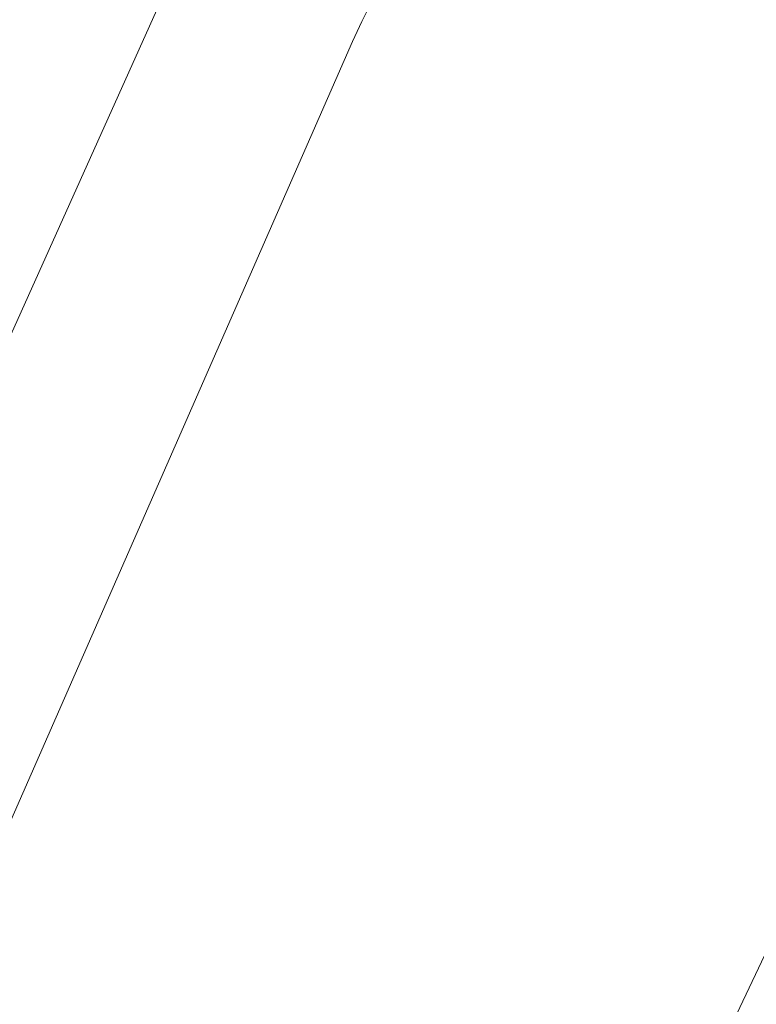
# Model space of a CAD drawing. Header units: metres. Extents: x 93008 to 98406, y 448779 to 454332.
# Tile 34 of 136: x 95569 to 95580, y 451636 to 451650. Entities that reach past the tile are written whole.
import ezdxf

# ---------------------------------------------------------------- set-up
doc = ezdxf.new("R2010")
doc.units = ezdxf.units.M
doc.header["$MEASUREMENT"] = 0
for name, color, linetype, lineweight, true_color in [('B-RO-OG-TERREIN_CULTUURSCHEIDING-V', 7, 'Continuous', 18, 0x28c846), ('B-RO-OG-WATER_SLOOT-V', 7, 'Continuous', 18, 0xafcde1), ('B-RO-VH-VERHARDING_ASFALT-SEC-V', 7, 'Continuous', 18, 0xcdcdcd), ('B-RO-VH-VERHARDING_BETONSTRAATSTEEN-V', 7, 'Continuous', 18, 0xcdcdcd)]:
    doc.layers.add(name, color=color, linetype=linetype, lineweight=lineweight, true_color=true_color)

msp = doc.modelspace()

# ---------------------------------------------------------------- linework, layer by layer
at = {"layer": 'B-RO-OG-TERREIN_CULTUURSCHEIDING-V'}
msp.add_lwpolyline([(95589.773, 451657.071), (95596.851, 451671.956), (95600.339, 451679.268, 0.082796), (95583.46, 451684.229, 0.516783), (95578.672, 451678.829, -0.074434), (95577.862, 451661.541, -0.03451), (95575.969, 451654.85, -0.025965), (95573.946, 451650.012), (95562.837, 451624.706), (95564.929, 451623.574, 0.20539), (95571, 451623.039, 0.206434), (95575.586, 451627.1), (95576.953, 451630.005), (95583.59, 451643.99)], format="xyb", close=True, dxfattribs=at)
at = {"layer": 'B-RO-OG-WATER_SLOOT-V'}
msp.add_lwpolyline([(95516.038, 451650.296), (95560.123, 451626.169), (95571.513, 451651.506, 0.046133), (95574.677, 451661.701), (95575.019, 451663.449), (95574.151, 451664.077), (95570.578, 451666.661, -0.103078), (95569.296, 451668.51, -0.095088), (95568.864, 451670.529, 0.093833), (95568.032, 451680.227, 0.128123), (95561.384, 451691.639, -0.140013), (95560.72, 451694.983, -0.098638), (95561.389, 451697.317), (95561.922, 451698.173), (95559.597, 451700), (95549.337, 451707.967), (95538.905, 451715.706)], format="xyb", dxfattribs=at)
at = {"layer": 'B-RO-VH-VERHARDING_ASFALT-SEC-V'}
for points in [[(95548.182, 451593.022), (95561.161, 451621.334), (95562.837, 451624.706), (95573.946, 451650.012, 0.025965), (95575.969, 451654.85, 0.03451), (95577.862, 451661.541, 0.074434), (95578.672, 451678.829, -0.516783), (95583.46, 451684.229, -0.082796), (95600.339, 451679.268), (95601.557, 451681.804), (95597.84, 451683.676, 0.078156), (95581.52, 451687.948, -0.201142), (95573.158, 451692.333), (95564.559, 451700.023), (95562.054, 451702.091), (95557.548, 451705.614), (95552.924, 451708.981), (95536.981, 451720.825), (95532.816, 451723.844), (95515.931, 451736.497), (95500, 451748.009)], [(95500, 451744.226), (95538.905, 451715.706), (95549.337, 451707.967), (95559.597, 451700), (95561.922, 451698.173, -0.023524), (95566.482, 451694.048), (95567.871, 451692.624), (95569.26, 451691.109), (95570.601, 451689.551, -0.069873), (95574.505, 451681.678, -0.147346), (95575.019, 451663.449), (95574.677, 451661.701, -0.046133), (95571.513, 451651.506), (95560.123, 451626.169), (95558.439, 451622.636), (95545.657, 451594.474)]]:
    msp.add_lwpolyline(points, format="xyb", dxfattribs=at)
at = {"layer": 'B-RO-VH-VERHARDING_BETONSTRAATSTEEN-V'}
msp.add_lwpolyline([(95596.851, 451671.956), (95589.773, 451657.071), (95583.59, 451643.99), (95576.953, 451630.005), (95575.586, 451627.1, -0.206434), (95571, 451623.039, -0.20539), (95564.929, 451623.574), (95562.837, 451624.706), (95561.161, 451621.334), (95564.945, 451619.212, -0.20478), (95568.198, 451615.516, -0.193835), (95567.892, 451610.852)], format="xyb", dxfattribs=at)

doc.saveas('drawing.dxf')
